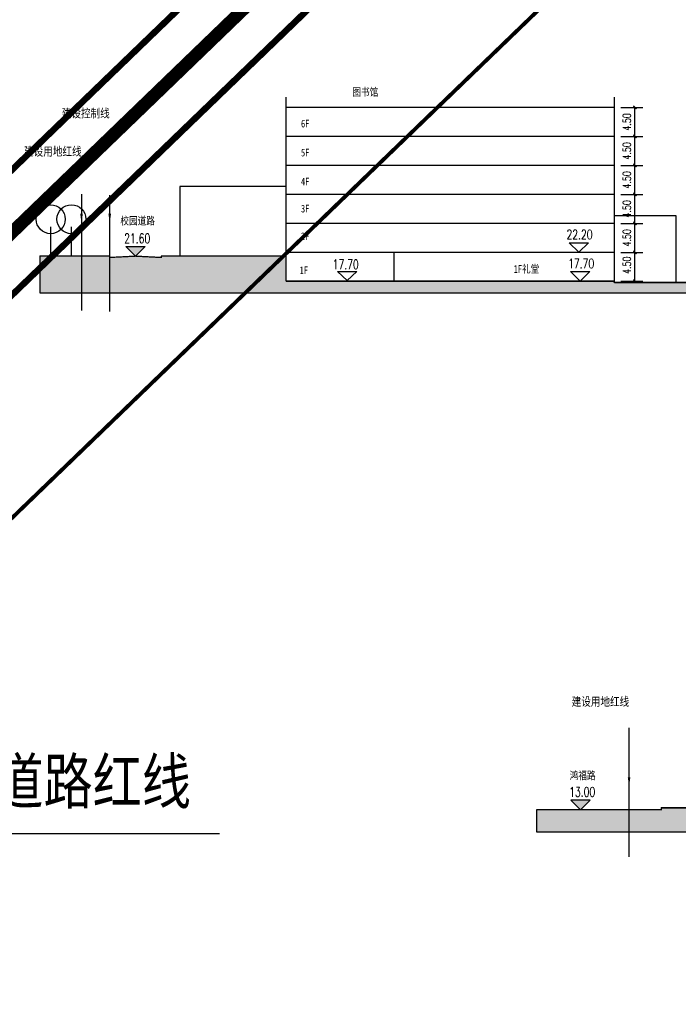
# Model space of a CAD drawing. Extents: x 38389316 to 38391210, y 2479116 to 2480544.
# Tile 53 of 68: x 38390450 to 38390552, y 2479680 to 2479833. Entities that reach past the tile are written whole.
import ezdxf
from ezdxf.enums import TextEntityAlignment as Align

# ---------------------------------------------------------------- set-up
doc = ezdxf.new("R2010")
doc.units = 0
doc.header["$LTSCALE"] = 2
doc.linetypes.add('DASH', pattern=[0.35, 0.25, -0.1])
doc.linetypes.add('TUNNELMIDLINE', pattern=[8, 6, -2])
doc.layers.get('0').update_dxf_attribs({"linetype": 'CONTINUOUS', "lineweight": 9})
doc.layers.get('Defpoints').update_dxf_attribs({"linetype": 'CONTINUOUS', "lineweight": 9})
doc.layers.add('1_railway', color=250, linetype='CONTINUOUS', lineweight=13)
doc.layers.add('路边线', color=5, linetype='CONTINUOUS', lineweight=9)
for name, color, linetype in [('30米环保线', 170, 'CONTINUOUS'), ('DIM_SYMB', 3, 'CONTINUOUS'), ('DL_道路红线', 7, 'CONTINUOUS'), ('PUB_TEXT', 7, 'CONTINUOUS'), ('Z1总平图标', 102, 'CONTINUOUS'), ('远期红线', 30, 'CONTINUOUS')]:
    doc.layers.add(name, color=color, linetype=linetype)
doc.styles.add('_TCH_DIM', font='SIMPLEX', dxfattribs={"bigfont": 'GBCBIG'})
doc.styles.add('_TCH_LABEL_T3', font='COMPLEX', dxfattribs={"width": 0.705882, "bigfont": 'GBCBIG'})
doc.styles.add('中等线体', font='txt', dxfattribs={"width": 0.8})
doc.styles.add('宋体', font='txt', dxfattribs={"width": 0.8, "height": 8})
doc.dimstyles.new('_TCH_ARCH_M_M&&1', dxfattribs={"dimtxt": 1.275, "dimasz": 0.5, "dimexe": 1.25, "dimexo": 1.5, "dimgap": 0.6125, "dimtad": 1, "dimzin": 1, "dimdsep": 46, "dimtxsty": '_TCH_LABEL_T3', "dimblk": 'ARCHTICK', "dimcen": 0.09, "dimclrt": 7, "dimazin": 2, "dimtfac": 1, "dimtix": 1, "dimtmove": 2, "dimatfit": 3, "dimfxl": 1, "dimtolj": 1, "dimtzin": 0, "dimarcsym": 0})

# ---------------------------------------------------------------- blocks, each defined once
blk = doc.blocks.new('uiiatguaukjb')
at = {"layer": '路边线', "color": 33, "flags": 128}
blk.add_lwpolyline([(38390528.56, 2479527.74, 0.050554), (38390374.21, 2479722.36, -0.021162), (38390287.9, 2479814.98, -0.021162)], format="xyb", dxfattribs=at)
at = {"layer": '路边线', "color": 0, "flags": 128}
for points in [[(38390522.24, 2479523.69, 0.050537), (38390368.89, 2479717.07, -0.021149), (38390282.2, 2479810.1, -0.021149)], [(38390517.19, 2479520.46, 0.050525), (38390364.63, 2479712.84, -0.021138), (38390277.65, 2479806.2, -0.021138)], [(38390503.72, 2479511.83, 0.05049), (38390353.28, 2479701.57, -0.021111), (38390265.49, 2479795.8, -0.021111)], [(38390500.35, 2479509.68, 0.050481), (38390350.44, 2479698.75, -0.021104), (38390262.45, 2479793.2, -0.021104)], [(38390486.87, 2479501.05, 0.050446), (38390339.08, 2479687.48, -0.021023), (38390250.51, 2479782.54, -0.021023)], [(38390481.82, 2479497.81, 0.050432), (38390334.82, 2479683.25, -0.021066), (38390245.73, 2479778.89, -0.021066)]]:
    blk.add_lwpolyline(points, format="xyb", dxfattribs=at)
blk = doc.blocks.new('_ArchTick')
at = {"color": 0, "linetype": 'ByBlock', "const_width": 0.4}
blk.add_lwpolyline([(-0.5, -0.5), (0.5, 0.5)], dxfattribs=at)
blk = doc.blocks.new('*D284')
at = {"layer": 'Defpoints', "color": 0}
for p in [(38392787.79, 2479849.87), (38392791.5, 2479849.87), (38392787.79, 2479845.37)]:
    blk.add_point(p, dxfattribs=at)
at = {"layer": 'Z1总平图标', "color": 0, "lineweight": -2}
for p, q in [((38392789.29, 2479849.87), (38392792.75, 2479849.87)), ((38392791.5, 2479845.37), (38392791.5, 2479849.87)), ((38392789.29, 2479845.37), (38392792.75, 2479845.37))]:
    blk.add_line(p, q, dxfattribs=at)
at = {"layer": 'Z1总平图标', "color": 0, "lineweight": -2, "xscale": 0.5, "yscale": 0.5, "zscale": 0.5}
for p, rotation in [((38392791.5, 2479849.87), 90), ((38392791.5, 2479845.37), 270)]:
    blk.add_blockref('_ArchTick', p, dxfattribs=dict(at, rotation=rotation))
at = {"layer": 'Z1总平图标', "color": 7, "insert": (38392790.25, 2479847.87), "char_height": 1.275, "attachment_point": 5, "rotation": 90, "style": '_TCH_LABEL_T3'}
blk.add_mtext('\\A1;4.50', dxfattribs=at)
blk = doc.blocks.new('*D285')
at = {"layer": 'Defpoints', "color": 0}
for p in [(38392787.79, 2479854.37), (38392791.5, 2479854.37), (38392787.79, 2479849.87)]:
    blk.add_point(p, dxfattribs=at)
at = {"layer": 'Z1总平图标', "color": 0, "lineweight": -2}
for p, q in [((38392789.29, 2479854.37), (38392792.75, 2479854.37)), ((38392791.5, 2479849.87), (38392791.5, 2479854.37)), ((38392789.29, 2479849.87), (38392792.75, 2479849.87))]:
    blk.add_line(p, q, dxfattribs=at)
at = {"layer": 'Z1总平图标', "color": 0, "lineweight": -2, "xscale": 0.5, "yscale": 0.5, "zscale": 0.5}
for p, rotation in [((38392791.5, 2479854.37), 90), ((38392791.5, 2479849.87), 270)]:
    blk.add_blockref('_ArchTick', p, dxfattribs=dict(at, rotation=rotation))
at = {"layer": 'Z1总平图标', "color": 7, "insert": (38392790.25, 2479852.12), "char_height": 1.275, "attachment_point": 5, "rotation": 90, "style": '_TCH_LABEL_T3'}
blk.add_mtext('\\A1;4.50', dxfattribs=at)
blk = doc.blocks.new('*D286')
at = {"layer": 'Defpoints', "color": 0}
for p in [(38392787.79, 2479858.87), (38392791.5, 2479858.87), (38392787.79, 2479854.37)]:
    blk.add_point(p, dxfattribs=at)
at = {"layer": 'Z1总平图标', "color": 0, "lineweight": -2}
for p, q in [((38392789.29, 2479858.87), (38392792.75, 2479858.87)), ((38392791.5, 2479854.37), (38392791.5, 2479858.87)), ((38392789.29, 2479854.37), (38392792.75, 2479854.37))]:
    blk.add_line(p, q, dxfattribs=at)
at = {"layer": 'Z1总平图标', "color": 0, "lineweight": -2, "xscale": 0.5, "yscale": 0.5, "zscale": 0.5}
for p, rotation in [((38392791.5, 2479858.87), 90), ((38392791.5, 2479854.37), 270)]:
    blk.add_blockref('_ArchTick', p, dxfattribs=dict(at, rotation=rotation))
at = {"layer": 'Z1总平图标', "color": 7, "insert": (38392790.25, 2479856.62), "char_height": 1.275, "attachment_point": 5, "rotation": 90, "style": '_TCH_LABEL_T3'}
blk.add_mtext('\\A1;4.50', dxfattribs=at)
blk = doc.blocks.new('*D287')
at = {"layer": 'Defpoints', "color": 0}
for p in [(38392787.79, 2479863.37), (38392791.5, 2479863.37), (38392787.79, 2479858.87)]:
    blk.add_point(p, dxfattribs=at)
at = {"layer": 'Z1总平图标', "color": 0, "lineweight": -2}
for p, q in [((38392789.29, 2479863.37), (38392792.75, 2479863.37)), ((38392791.5, 2479858.87), (38392791.5, 2479863.37)), ((38392789.29, 2479858.87), (38392792.75, 2479858.87))]:
    blk.add_line(p, q, dxfattribs=at)
at = {"layer": 'Z1总平图标', "color": 0, "lineweight": -2, "xscale": 0.5, "yscale": 0.5, "zscale": 0.5}
for p, rotation in [((38392791.5, 2479863.37), 90), ((38392791.5, 2479858.87), 270)]:
    blk.add_blockref('_ArchTick', p, dxfattribs=dict(at, rotation=rotation))
at = {"layer": 'Z1总平图标', "color": 7, "insert": (38392790.25, 2479861.12), "char_height": 1.275, "attachment_point": 5, "rotation": 90, "style": '_TCH_LABEL_T3'}
blk.add_mtext('\\A1;4.50', dxfattribs=at)
blk = doc.blocks.new('*D288')
at = {"layer": 'Defpoints', "color": 0}
for p in [(38392787.79, 2479867.87), (38392791.5, 2479867.87), (38392787.79, 2479863.37)]:
    blk.add_point(p, dxfattribs=at)
at = {"layer": 'Z1总平图标', "color": 0, "lineweight": -2}
for p, q in [((38392789.29, 2479867.87), (38392792.75, 2479867.87)), ((38392791.5, 2479863.37), (38392791.5, 2479867.87)), ((38392789.29, 2479863.37), (38392792.75, 2479863.37))]:
    blk.add_line(p, q, dxfattribs=at)
at = {"layer": 'Z1总平图标', "color": 0, "lineweight": -2, "xscale": 0.5, "yscale": 0.5, "zscale": 0.5}
for p, rotation in [((38392791.5, 2479867.87), 90), ((38392791.5, 2479863.37), 270)]:
    blk.add_blockref('_ArchTick', p, dxfattribs=dict(at, rotation=rotation))
at = {"layer": 'Z1总平图标', "color": 7, "insert": (38392790.25, 2479865.62), "char_height": 1.275, "attachment_point": 5, "rotation": 90, "style": '_TCH_LABEL_T3'}
blk.add_mtext('\\A1;4.50', dxfattribs=at)
blk = doc.blocks.new('*D289')
at = {"layer": 'Defpoints', "color": 0}
for p in [(38392787.79, 2479872.37), (38392791.5, 2479872.37), (38392787.79, 2479867.87)]:
    blk.add_point(p, dxfattribs=at)
at = {"layer": 'Z1总平图标', "color": 0, "lineweight": -2}
for p, q in [((38392789.29, 2479872.37), (38392792.75, 2479872.37)), ((38392791.5, 2479867.87), (38392791.5, 2479872.37)), ((38392789.29, 2479867.87), (38392792.75, 2479867.87))]:
    blk.add_line(p, q, dxfattribs=at)
at = {"layer": 'Z1总平图标', "color": 0, "lineweight": -2, "xscale": 0.5, "yscale": 0.5, "zscale": 0.5}
for p, rotation in [((38392791.5, 2479872.37), 90), ((38392791.5, 2479867.87), 270)]:
    blk.add_blockref('_ArchTick', p, dxfattribs=dict(at, rotation=rotation))
at = {"layer": 'Z1总平图标', "color": 7, "insert": (38392790.25, 2479870.12), "char_height": 1.275, "attachment_point": 5, "rotation": 90, "style": '_TCH_LABEL_T3'}
blk.add_mtext('\\A1;4.50', dxfattribs=at)
blk = doc.blocks.new('A$C6BED0824')
at = {"layer": 'Z1总平图标'}
for points in [[(17.485, 182.322), (15.985, 183.822), (18.985, 183.822)], [(86.64, 96.343), (88.14, 97.843), (85.14, 97.843)]]:
    blk.add_hatch(color=256, dxfattribs=at).paths.add_polyline_path(points)
h = blk.add_hatch(dxfattribs=at)
h.set_pattern_fill('夯实土壤', color=256, scale=0.5, style=0)
h.set_pattern_definition([(45, (1395.5765, 947.208), (-1.9869703, 1.98697), []), (45, (1396.6265, 947.208), (-1.9869703, 1.98697), []), (45, (1397.6765, 947.208), (-1.9869703, 1.98697), []), (135, (1395.5765, 947.208), (-1.98697, -1.9869703), [1.325, -1.485]), (135, (1396.1015, 947.733), (-1.98697, -1.9869703), [1.325, -1.485]), (135, (1396.6265, 948.258), (-1.98697, -1.9869703), [1.325, -1.485])])
h.paths.add_polyline_path([(2.595, 182.325), (2.595, 176.629), (106.736, 176.629), (106.736, 173.425), (260.569, 173.425), (260.569, 170.516), (512.738, 170.516), (512.738, 177.222), (497.085, 177.222), (497.085, 177.022), (493.085, 177.222), (489.085, 177.022), (489.085, 177.222), (477.085, 177.222), (477.085, 177.422), (418.385, 177.422), (418.385, 173.922), (401.485, 173.922), (401.485, 173.822), (397.479, 173.822), (397.485, 173.622), (393.485, 173.8), (389.479, 173.623), (389.479, 173.822), (384.158, 173.822), (384.158, 174.022), (376.316, 174.022), (376.316, 173.722), (306.316, 173.722), (306.316, 174.022), (298.815, 174.022), (298.815, 173.822), (293.485, 173.822), (293.485, 173.623), (289.476, 173.823), (285.485, 173.623), (285.494, 173.822), (281.488, 173.922), (264.588, 173.922), (264.588, 177.422), (205.888, 177.422), (205.888, 177.222), (199.885, 177.222), (199.885, 177.022), (195.885, 177.222), (191.885, 177.022), (191.885, 177.222), (186.884, 177.222), (186.884, 175.922), (110.485, 175.922), (110.485, 178.222), (91.885, 178.222), (91.885, 178.422), (57.685, 178.422), (57.685, 178.422), (40.885, 178.422), (40.885, 182.022), (40.885, 182.022), (40.885, 182.322), (21.485, 182.325), (21.485, 182.122), (17.485, 182.325), (13.485, 182.125), (13.485, 182.325)])
h = blk.add_hatch(dxfattribs=at)
h.set_pattern_fill('夯实土壤', color=256, scale=0.5, style=0)
h.set_pattern_definition([(45, (1430.3775, 938.3507), (-1.9869703, 1.98697), []), (45, (1431.4275, 938.3507), (-1.9869703, 1.98697), []), (45, (1432.4775, 938.3507), (-1.9869703, 1.98697), []), (135, (1430.3775, 938.3507), (-1.98697, -1.9869703), [1.325, -1.485]), (135, (1430.9025, 938.8757), (-1.98697, -1.9869703), [1.325, -1.485]), (135, (1431.4275, 939.4007), (-1.98697, -1.9869703), [1.325, -1.485])])
h.paths.add_polyline_path([(79.802, 96.343), (79.802, 92.931), (257.296, 92.931), (257.296, 92.931), (471.667, 92.931), (471.706, 96.643), (470.697, 96.643), (470.697, 96.443), (467.197, 96.643), (463.697, 96.443), (463.697, 96.643), (454.297, 96.643), (454.297, 96.443), (450.797, 96.643), (447.297, 96.443), (447.297, 96.643), (431.497, 96.543), (380.498, 96.543), (380.498, 99.843), (344.498, 99.843), (344.498, 96.543), (293.497, 96.543), (293.497, 96.643), (276.5, 96.643), (276.5, 96.443), (272.5, 96.643), (268.5, 96.443), (268.5, 96.643), (253.497, 96.643), (253.497, 96.843), (225.697, 96.843), (225.697, 96.643), (225.697, 96.643), (183.182, 96.643), (183.182, 96.643), (183.182, 96.843), (156.982, 96.843), (156.982, 96.643), (99.198, 96.643), (99.198, 96.343)])
at = {"layer": 'DIM_SYMB'}
for points in [[(5.221, 203.325, 0, 0, 0), (13.485, 203.327, 0, 0, 0), (13.485, 187.403, 0, 0.4, 0), (13.485, 188.903, 0, 0, 0)], [(0.171, 197.396, 0, 0, 0), (9.1, 197.396, 0, 0, 0), (9.1, 187.403, 0, 0.4, 0), (9.1, 188.903, 0, 0, 0)], [(85.27, 111.952, 0, 0, 0), (94.198, 111.952, 0, 0, 0), (94.198, 99.902, 0, 0.4, 0), (94.198, 101.402, 0, 0, 0)]]:
    blk.add_lwpolyline(points, format="xyseb", dxfattribs=at)
at = {"layer": 'Z1总平图标'}
for p, q in [((17.485, 182.322), (15.985, 183.822)), ((15.985, 183.822), (18.985, 183.822)), ((17.485, 182.322), (18.985, 183.822)), ((86.389, 182.922), (84.889, 184.422)), ((84.889, 184.422), (87.889, 184.422)), ((86.389, 182.922), (87.889, 184.422)), ((50.363, 178.522), (48.863, 179.922)), ((48.863, 179.922), (51.863, 179.922)), ((50.363, 178.522), (51.863, 179.922)), ((86.58, 178.422), (85.08, 179.922)), ((85.08, 179.922), (88.08, 179.922)), ((86.58, 178.422), (88.08, 179.922)), ((86.64, 96.343), (85.14, 97.843)), ((88.14, 97.843), (85.14, 97.843)), ((86.64, 96.343), (88.14, 97.843))]:
    blk.add_line(p, q, dxfattribs=at)
at = {"layer": 'Z1总平图标', "const_width": 0.2, "flags": 128}
for points in [[(40.885, 207.022), (40.885, 182.321)], [(91.885, 207.022), (91.885, 178.222)], [(40.885, 205.422), (91.885, 205.422)], [(40.885, 200.922), (91.885, 200.922)], [(40.885, 196.422), (91.885, 196.422)], [(40.885, 191.922), (91.885, 191.922)], [(40.885, 187.422), (91.885, 187.422)], [(2.55, 182.325), (13.485, 182.325)], [(13.485, 182.325), (13.485, 182.125), (17.485, 182.325), (21.485, 182.122), (21.485, 182.323)], [(21.485, 182.325), (40.854, 182.325)], [(40.885, 182.922), (91.885, 182.922)], [(40.885, 182.321), (40.885, 178.422)], [(57.685, 182.922), (57.685, 178.422)], [(40.885, 178.422), (57.685, 178.422)], [(57.685, 178.422), (91.885, 178.422)], [(91.885, 178.222), (110.485, 178.222)], [(156.982, 96.643), (99.198, 96.643), (99.198, 96.343), (79.802, 96.343)]]:
    blk.add_lwpolyline(points, dxfattribs=at)
at = {"layer": 'Z1总平图标', "flags": 128}
for points in [[(24.384, 193.122), (24.384, 182.324)], [(40.885, 193.122), (24.384, 193.122)], [(91.885, 188.622), (101.485, 188.622)], [(101.485, 188.622), (101.485, 178.222)], [(110.485, 178.222), (91.885, 178.222), (91.885, 178.422), (57.685, 178.422), (57.685, 178.422), (40.885, 178.422), (40.885, 182.022), (40.885, 182.022), (40.885, 182.322), (21.485, 182.325), (21.485, 182.122), (17.485, 182.325), (13.485, 182.125), (13.485, 182.325), (2.595, 182.325), (2.595, 176.629), (106.736, 176.629)], [(293.497, 96.643), (276.5, 96.643), (276.5, 96.443), (272.5, 96.643), (268.5, 96.443), (268.5, 96.643), (253.497, 96.643), (253.497, 96.843), (225.697, 96.843), (225.697, 96.643), (225.697, 96.643), (183.182, 96.643), (183.182, 96.643), (183.182, 96.843), (156.982, 96.843), (156.982, 96.643), (99.198, 96.643), (99.198, 96.343), (79.802, 96.343), (79.802, 92.931), (257.296, 92.931), (257.296, 92.931), (471.667, 92.931)]]:
    blk.add_lwpolyline(points, dxfattribs=at)
at = {"layer": 'Z1总平图标', "color": 1, "linetype": 'DASH', "ltscale": 5, "const_width": 0.2}
for points in [[(9.1, 191.962), (9.1, 173.877)], [(94.198, 109.094), (94.198, 89.009)]]:
    blk.add_lwpolyline(points, dxfattribs=at)
at = {"layer": 'Z1总平图标', "color": 6, "linetype": 'DASH', "ltscale": 5, "const_width": 0.2}
blk.add_lwpolyline([(13.485, 191.812), (13.485, 173.727)], dxfattribs=at)
at = {"layer": 'Z1总平图标'}
for points in [[(4.305, 182.322), (4.305, 186.865)], [(7.529, 182.322), (7.529, 186.865)]]:
    blk.add_lwpolyline(points, dxfattribs=at)
for centre in [(4.305, 188.064), (7.529, 188.064)]:
    blk.add_circle(centre, 2.25, dxfattribs=at)
at = {"layer": 'PUB_TEXT'}
for s, height, rotation, style, width, p in [('建设控制线', 1.3291, 0.01059, '宋体', 0.8, (6.04, 203.85)), ('建设用地红线', 1.3291, 0.00001, '宋体', 0.8, (0.181, 197.921)), ('21.60', 1.4875, 0.00001, '_TCH_DIM', 0.705882, (15.735, 184.347)), ('建设用地红线', 1.3291, 0.00001, '宋体', 0.8, (85.28, 112.477)), ('13.00', 1.4875, 0.00001, '_TCH_DIM', 0.705882, (84.89, 98.368))]:
    blk.add_text(s, height=height, rotation=rotation, dxfattribs=dict(at, style=style, width=width)).set_placement(p)
at = {"layer": 'PUB_TEXT', "style": '_TCH_DIM', "width": 0.705882}
for s, p in [('22.20', (84.474, 184.947)), ('17.70', (48.133, 180.312)), ('17.70', (84.73, 180.447))]:
    blk.add_text(s, height=1.4875, dxfattribs=at).set_placement(p)
at = {"layer": 'Z1总平图标', "color": 0, "style": '中等线体', "width": 0.8}
for s, p in [('图书馆', (51.199, 207.227)), ('6F', (43.207, 202.318)), ('5F', (43.207, 197.818)), ('4F', (43.207, 193.318)), ('3F', (43.207, 189.118)), ('校园道路', (15.135, 187.218)), ('2F', (43.207, 184.818)), ('1F', (42.998, 179.545)), ('1F礼堂', (76.26, 179.734)), ('鸿福路', (84.97, 101.066))]:
    blk.add_text(s, height=1.2, rotation=360, dxfattribs=at).set_placement(p)
at = {"layer": 'Z1总平图标'}
for base, p1, p2, picture, middle in [((95.103, 205.422), (91.396, 200.922), (91.396, 205.422), '*D289', (93.853, 203.172)), ((95.103, 200.922), (91.396, 196.422), (91.396, 200.922), '*D288', (93.853, 198.672)), ((95.103, 196.422), (91.396, 191.922), (91.396, 196.422), '*D287', (93.853, 194.172)), ((95.103, 191.922), (91.396, 187.422), (91.396, 191.922), '*D286', (93.853, 189.672)), ((95.103, 187.422), (91.396, 182.922), (91.396, 187.422), '*D285', (93.853, 185.172)), ((95.103, 182.922), (91.396, 178.422), (91.396, 182.922), '*D284', (93.853, 180.922))]:
    dim = blk.add_linear_dim(base=base, p1=p1, p2=p2, angle=90.00001, dimstyle='_TCH_ARCH_M_M&&1', dxfattribs=at)
    dim.commit()
    dim.dimension.update_dxf_attribs({"geometry": picture, "text_midpoint": middle, "dimtype": 129, "insert": (-38392696.398, -2479666.949)})

msp = doc.modelspace()

# ---------------------------------------------------------------- linework, layer by layer
at = {"layer": '1_railway', "color": 8, "lineweight": 0, "ltscale": 500, "const_width": 1}
for points in [[(38391048.977, 2480465.311), (38390816.093, 2480185.71, -0.0235095), (38390489.419, 2479849.197), (38389920.649, 2479300.802, 0.0048692), (38389850.092, 2479233.811, 0.0048692)], [(38391067.197, 2480465.311), (38390826.721, 2480176.594, -0.0235148), (38390499.066, 2479839.051), (38389930.278, 2479290.639, 0.0041485), (38389870.249, 2479233.811, 0.0041485)]]:
    msp.add_lwpolyline(points, format="xyb", dxfattribs=at)
at = {"layer": '1_railway', "color": 8, "linetype": 'DASH', "lineweight": 0, "ltscale": 200, "const_width": 2}
msp.add_lwpolyline([(38391058.087, 2480465.311), (38390821.407, 2480181.152, -0.0235121), (38390494.243, 2479844.124), (38389925.463, 2479295.72, 0.0045096), (38389860.163, 2479233.811, 0.0045096)], format="xyb", dxfattribs=at)
at = {"layer": '30米环保线', "color": 202, "linetype": 'TUNNELMIDLINE', "ltscale": 5, "const_width": 0.6}
msp.add_lwpolyline([(38390530.736, 2479834.966), (38390523.536, 2479828.024), (38390516.336, 2479821.083), (38390509.136, 2479814.141), (38390501.936, 2479807.199), (38390494.736, 2479800.257), (38390487.536, 2479793.315), (38390480.336, 2479786.373), (38390473.136, 2479779.431), (38390465.936, 2479772.489), (38390458.736, 2479765.548), (38390451.536, 2479758.606), (38390444.336, 2479751.664)], dxfattribs=at)
at = {"layer": 'DIM_SYMB', "color": 0, "flags": 128}
msp.add_lwpolyline([(38390414.038, 2479692.33), (38390424.326, 2479706.664), (38390480.749, 2479706.664)], dxfattribs=at)
at = {"layer": 'DL_道路红线', "color": 192, "ltscale": 10, "const_width": 2, "flags": 128}
msp.add_lwpolyline([(38390535.718, 2479532.322, 0.0503962), (38390380.848, 2479727.723), (38390330.42, 2479779.635, -0.0232733), (38390295.893, 2479818.656), (38390076.902, 2480090.67, -0.0002298), (38390076.061, 2480091.716)], format="xyb", dxfattribs=at)

# ---------------------------------------------------------------- block references
at = {"layer": '路边线', "color": 0}
msp.add_blockref('uiiatguaukjb', (0, 0), dxfattribs=at)
at = {"layer": '远期红线', "linetype": 'ByBlock'}
msp.add_blockref('A$C6BED0824', (38390450.184, 2479613.99), dxfattribs=at)

# ---------------------------------------------------------------- texts
at = {"layer": 'DIM_SYMB', "color": 0, "style": '宋体', "width": 0.8}
msp.add_text('规划道路红线', height=7, dxfattribs=at).set_placement((38390453.376, 2479711.256), align=Align.CENTER)

doc.saveas('drawing.dxf')
